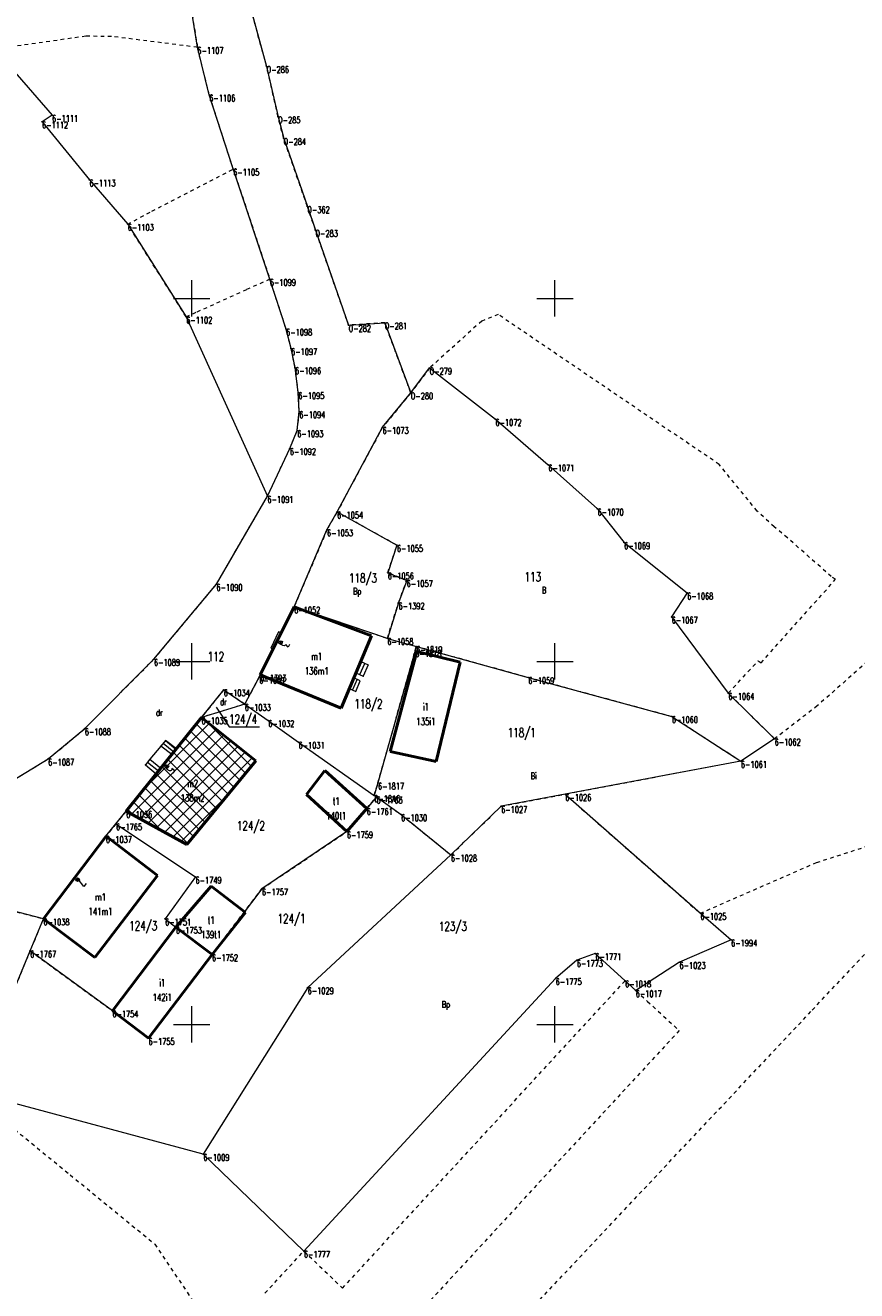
# Model space of a CAD drawing. Header units: metres. Extents: x 7414276 to 7414802, y 6025581 to 6026252.
# Tile 7 of 9: x 7414577 to 7414692, y 6025913 to 6026088. Entities that reach past the tile are written whole.
import ezdxf
from ezdxf.enums import TextEntityAlignment as Align

# ---------------------------------------------------------------- set-up
doc = ezdxf.new("R2010")
doc.units = ezdxf.units.M
doc.header["$MEASUREMENT"] = 0
for name, pattern in [('1', [0]), ('2_EGBS', [0]), ('2_EGBSG', [0]), ('2_EGBU_A', [0]), ('GDE', [0]), ('GUZ', [1, 0.5, -0.5])]:
    doc.linetypes.add(name, pattern=pattern)
doc.layers.get('0').update_dxf_attribs({"color": 250, "linetype": 'CONTINUOUS', "lineweight": 100})
for name, color, linetype, lineweight in [('ADNIL_layout', 250, 'CONTINUOUS', 15), ('Dzialki', 7, 'GDE', 18), ('EADTD_T_0', 7, 'CONTINUOUS', 25), ('EAPADR_T_0', 7, 'CONTINUOUS', 18), ('EGBB_E_T_0', 7, 'CONTINUOUS', 20), ('EGBB_E_T_1', 7, 'CONTINUOUS', 20), ('EGBB_L_0', 7, '2_EGBU_A', 50), ('EGBE_L_3', 7, '2_EGBS', 18), ('Numery_dzialek', 7, 'CONTINUOUS', 13), ('Numery_punktow', 7, 'CONTINUOUS', 9), ('Podzial_sekcyjny_krzyze', 7, '1', 18), ('Punkty', 7, 'CONTINUOUS', 18)]:
    doc.layers.add(name, color=color, linetype=linetype, lineweight=lineweight)
doc.layers.add('Numery_uzytkow', color=7, linetype='CONTINUOUS', lineweight=9, true_color=0x008000)
doc.layers.add('Uzytki', color=7, linetype='GUZ', lineweight=18, true_color=0x008000)
doc.styles.get("Standard").update_dxf_attribs({"font": 'Simplex.SHX', "width": 0.75})

# ---------------------------------------------------------------- blocks, each defined once
blk = doc.blocks.new('GRO')
at = {"linetype": 'Continuous'}
blk.add_circle((0, 0), 0.045, dxfattribs=at)
blk = doc.blocks.new('1_PADR')
at = {"linetype": 'Continuous'}
for p, q in [((-0.17675, -0.17675), (0.17675, 0.17675)), ((0.17675, -0.17675), (-0.17675, 0.17675))]:
    blk.add_line(p, q, dxfattribs=at)
blk.add_circle((0, 0), 0.25, dxfattribs=at)

msp = doc.modelspace()

# ---------------------------------------------------------------- hatches: boundary and pattern name
at = {"layer": 'ADNIL_layout', "linetype": 'Continuous', "true_color": 0x0505ff}
h = msp.add_hatch(dxfattribs=at)
h.set_pattern_fill('ANSI37', color=5, scale=10)
h.set_pattern_definition([(45, (0, 0), (-0.88388347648, 0.88388347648), []), (135, (0, 0), (-0.88388347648, -0.88388347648), [])])
h.paths.add_polyline_path([(7414590.97, 6025979.37), (7414601.34, 6025992.28), (7414608.82, 6025986.32), (7414599.34, 6025974.77)])

# ---------------------------------------------------------------- linework, layer by layer
at = {"layer": 'ADNIL_layout', "linetype": 'Continuous'}
msp.add_lwpolyline([(7414590.97, 6025979.37), (7414601.34, 6025992.28), (7414608.82, 6025986.32), (7414599.34, 6025974.77), (7414590.97, 6025979.37)], close=True, dxfattribs=at)
at = {"layer": 'Dzialki'}
for p, q in [((7414600.78, 6026084.58), (7414597.68, 6026103.9)), ((7414608.09, 6026090.04), (7414610.31, 6026081.96)), ((7414572.85, 6026084.33), (7414580.77, 6026075.22)), ((7414602.41, 6026078.04), (7414600.78, 6026084.58)), ((7414610.31, 6026081.96), (7414611.89, 6026075.02)), ((7414605.71, 6026067.82), (7414602.41, 6026078.04)), ((7414580.77, 6026075.22), (7414579.39, 6026074.33)), ((7414579.39, 6026074.33), (7414585.92, 6026066.33)), ((7414611.89, 6026075.02), (7414612.66, 6026072.03)), ((7414612.66, 6026072.03), (7414615.92, 6026062.65)), ((7414610.75, 6026052.64), (7414605.71, 6026067.82)), ((7414585.92, 6026066.33), (7414591.18, 6026060.23)), ((7414615.92, 6026062.65), (7414617.04, 6026059.39)), ((7414591.18, 6026060.23), (7414599.24, 6026047.45)), ((7414617.04, 6026059.39), (7414621.6, 6026046.3)), ((7414612.99, 6026045.78), (7414610.75, 6026052.64)), ((7414599.24, 6026047.45), (7414610.42, 6026022.75)), ((7414621.6, 6026046.3), (7414626.57, 6026046.65)), ((7414626.57, 6026046.65), (7414630.16, 6026037)), ((7414613.68, 6026043.1), (7414612.99, 6026045.78)), ((7414614.22, 6026040.48), (7414613.68, 6026043.1)), ((7414614.67, 6026037.04), (7414614.22, 6026040.48)), ((7414630.16, 6026037), (7414632.75, 6026040.41)), ((7414632.75, 6026040.41), (7414641.81, 6026033.34)), ((7414614.8, 6026034.42), (7414614.67, 6026037.04)), ((7414626.27, 6026032.25), (7414630.16, 6026037)), ((7414614.53, 6026031.8), (7414614.8, 6026034.42)), ((7414620.01, 6026020.58), (7414626.27, 6026032.25)), ((7414641.81, 6026033.34), (7414649.09, 6026027.08)), ((7414613.51, 6026029.34), (7414614.53, 6026031.8)), ((7414610.42, 6026022.75), (7414613.51, 6026029.34)), ((7414649.09, 6026027.08), (7414655.87, 6026021.01)), ((7414603.4, 6026010.63), (7414610.42, 6026022.75)), ((7414618.62, 6026018.14), (7414620.01, 6026020.58)), ((7414620.01, 6026020.58), (7414628.25, 6026016)), ((7414655.87, 6026021.01), (7414659.52, 6026016.37)), ((7414614.1, 6026007.52), (7414618.62, 6026018.14)), ((7414659.52, 6026016.37), (7414668.21, 6026009.43)), ((7414628.25, 6026016), (7414626.99, 6026012.21)), ((7414626.99, 6026012.21), (7414629.59, 6026011.16)), ((7414629.59, 6026011.16), (7414628.47, 6026008.07)), ((7414594.8, 6026000.29), (7414603.4, 6026010.63)), ((7414668.21, 6026009.43), (7414666.07, 6026006.14)), ((7414609.43, 6025998.13), (7414614.1, 6026007.52)), ((7414626.93, 6026003.17), (7414614.1, 6026007.52)), ((7414628.47, 6026008.07), (7414626.93, 6026003.17)), ((7414666.07, 6026006.14), (7414673.87, 6025995.62)), ((7414626.93, 6026003.17), (7414630.92, 6026002.07)), ((7414630.77, 6026001.51), (7414625.64, 6025983.25)), ((7414630.92, 6026002.07), (7414630.77, 6026001.51)), ((7414630.92, 6026002.07), (7414646.33, 6025997.8)), ((7414585.28, 6025990.75), (7414594.8, 6026000.29)), ((7414607.29, 6025994.1), (7414609.29, 6025997.84)), ((7414609.29, 6025997.84), (7414609.43, 6025998.13)), ((7414646.33, 6025997.8), (7414666.1, 6025992.42)), ((7414601.34, 6025992.27), (7414604.4, 6025996.1)), ((7414604.4, 6025996.1), (7414607.29, 6025994.1)), ((7414673.87, 6025995.62), (7414680.25, 6025989.33)), ((7414607.29, 6025994.1), (7414601.34, 6025992.27)), ((7414607.29, 6025994.1), (7414610.53, 6025991.87)), ((7414590.97, 6025979.37), (7414601.34, 6025992.27)), ((7414610.53, 6025991.87), (7414614.7, 6025988.89)), ((7414666.1, 6025992.42), (7414675.6, 6025986.25)), ((7414580.23, 6025986.56), (7414585.28, 6025990.75)), ((7414614.7, 6025988.89), (7414625.12, 6025981.53)), ((7414680.25, 6025989.33), (7414675.6, 6025986.25)), ((7414556.72, 6025972.28), (7414580.23, 6025986.56)), ((7414675.6, 6025986.25), (7414651.42, 6025981.69)), ((7414625.64, 6025983.25), (7414625.12, 6025981.53)), ((7414625.44, 6025981.34), (7414624.09, 6025979.75)), ((7414625.12, 6025981.53), (7414625.44, 6025981.34)), ((7414625.44, 6025981.34), (7414628.82, 6025978.91)), ((7414651.42, 6025981.69), (7414642.6, 6025980.04)), ((7414651.42, 6025981.69), (7414670.02, 6025965.3)), ((7414624.09, 6025979.75), (7414621.36, 6025976.55)), ((7414642.6, 6025980.04), (7414635.68, 6025973.34)), ((7414589.57, 6025977.64), (7414590.97, 6025979.37)), ((7414628.82, 6025978.91), (7414635.68, 6025973.34)), ((7414588.17, 6025975.92), (7414589.57, 6025977.64)), ((7414589.57, 6025977.64), (7414600.52, 6025970.3)), ((7414621.36, 6025976.55), (7414609.66, 6025968.68)), ((7414579.58, 6025964.55), (7414588.17, 6025975.92)), ((7414635.68, 6025973.34), (7414615.96, 6025955.08)), ((7414600.52, 6025970.3), (7414596.33, 6025964.54)), ((7414609.66, 6025968.68), (7414602.79, 6025959.62)), ((7414579.58, 6025964.55), (7414569.07, 6025967.25)), ((7414577.75, 6025960.13), (7414579.58, 6025964.55)), ((7414596.33, 6025964.54), (7414597.81, 6025963.41)), ((7414670.02, 6025965.3), (7414674.26, 6025961.65)), ((7414597.81, 6025963.41), (7414602.79, 6025959.62)), ((7414674.26, 6025961.65), (7414667.15, 6025958.57)), ((7414573.83, 6025950.66), (7414577.75, 6025960.13)), ((7414589.07, 6025951.88), (7414577.75, 6025960.13)), ((7414602.79, 6025959.62), (7414594.05, 6025948.09)), ((7414653.02, 6025958.83), (7414650.1, 6025956.33)), ((7414655.56, 6025959.76), (7414653.02, 6025958.83)), ((7414659.66, 6025956.01), (7414655.56, 6025959.76)), ((7414667.15, 6025958.57), (7414661.13, 6025954.66)), ((7414650.1, 6025956.33), (7414615.44, 6025918.78)), ((7414661.13, 6025954.66), (7414659.66, 6025956.01)), ((7414615.96, 6025955.08), (7414601.59, 6025932.12)), ((7414594.05, 6025948.09), (7414589.07, 6025951.88)), ((7414601.59, 6025932.12), (7414571.22, 6025940.28)), ((7414615.44, 6025918.78), (7414601.59, 6025932.12))]:
    msp.add_line(p, q, dxfattribs=at)
at = {"layer": 'EGBB_L_0', "linetype": '2_EGBU_A'}
for p, q in [((7414609.43, 6025998.13), (7414614.1, 6026007.52)), ((7414614.1, 6026007.52), (7414624.73, 6026003.5)), ((7414624.73, 6026003.5), (7414620.55, 6025993.56)), ((7414627.32, 6025987.6), (7414631.01, 6026001.36)), ((7414631.01, 6026001.36), (7414636.95, 6025999.87)), ((7414636.95, 6025999.87), (7414633.64, 6025986.19)), ((7414620.55, 6025993.56), (7414609.43, 6025998.13)), ((7414601.34, 6025992.28), (7414590.97, 6025979.37)), ((7414608.82, 6025986.32), (7414601.34, 6025992.28)), ((7414633.64, 6025986.19), (7414627.32, 6025987.6)), ((7414599.34, 6025974.77), (7414608.82, 6025986.32)), ((7414615.78, 6025981.68), (7414618.32, 6025984.95)), ((7414618.32, 6025984.95), (7414624.09, 6025979.75)), ((7414621.37, 6025976.55), (7414615.78, 6025981.68)), ((7414624.09, 6025979.75), (7414621.37, 6025976.55)), ((7414590.97, 6025979.37), (7414599.34, 6025974.77)), ((7414588.2, 6025975.9), (7414579.58, 6025964.55)), ((7414595.3, 6025970.49), (7414588.2, 6025975.9)), ((7414586.66, 6025959.19), (7414595.3, 6025970.49)), ((7414597.81, 6025963.41), (7414602.65, 6025969.03)), ((7414602.65, 6025969.03), (7414607.42, 6025965.39)), ((7414579.58, 6025964.55), (7414586.66, 6025959.19)), ((7414607.42, 6025965.39), (7414602.79, 6025959.62)), ((7414589.07, 6025951.88), (7414597.81, 6025963.41)), ((7414597.81, 6025963.41), (7414602.79, 6025959.62)), ((7414602.79, 6025959.62), (7414594.05, 6025948.09)), ((7414594.05, 6025948.09), (7414589.07, 6025951.88))]:
    msp.add_line(p, q, dxfattribs=at)
at = {"layer": 'EGBE_L_3', "linetype": '2_EGBS'}
for p, q in [((7414611.94, 6026004.08), (7414610.9, 6026001.83)), ((7414612.31, 6026003.91), (7414611.94, 6026004.08)), ((7414611.19, 6026001.67), (7414612.31, 6026003.91)), ((7414622.6, 6025998.42), (7414623.26, 6025999.99)), ((7414622.69, 6025998.38), (7414623.4, 6025999.92)), ((7414623.15, 6025998.17), (7414623.85, 6025999.71)), ((7414623.26, 6025999.99), (7414624.29, 6025999.51)), ((7414624.29, 6025999.51), (7414623.6, 6025997.96)), ((7414622.31, 6025997.74), (7414621.69, 6025996.27)), ((7414622.77, 6025997.53), (7414622.11, 6025996.07)), ((7414622.58, 6025995.85), (7414623.2, 6025997.33)), ((7414621.69, 6025996.27), (7414622.58, 6025995.85)), ((7414595.74, 6025988.33), (7414594.25, 6025986.51)), ((7414597.25, 6025987.19), (7414595.74, 6025988.33)), ((7414596.06, 6025988.72), (7414597.51, 6025987.52)), ((7414596.38, 6025989.1), (7414597.83, 6025987.91)), ((7414597.88, 6025987.97), (7414596.38, 6025989.1)), ((7414595.1, 6025984.51), (7414597.25, 6025987.19)), ((7414597.25, 6025987.19), (7414597.88, 6025987.97)), ((7414593.62, 6025985.75), (7414595.1, 6025984.51)), ((7414593.93, 6025986.13), (7414595.41, 6025984.9)), ((7414594.25, 6025986.51), (7414595.72, 6025985.29))]:
    msp.add_line(p, q, dxfattribs=at)
at = {"layer": 'EGBE_L_3', "linetype": '2_EGBSG'}
for p, q in [((7414610.9, 6026001.83), (7414611.19, 6026001.67)), ((7414623.2, 6025997.33), (7414622.31, 6025997.74)), ((7414622.6, 6025998.42), (7414623.6, 6025997.96)), ((7414596.38, 6025989.1), (7414595.74, 6025988.33)), ((7414594.25, 6025986.51), (7414593.62, 6025985.75))]:
    msp.add_line(p, q, dxfattribs=at)
at = {"layer": 'EGBE_L_3', "linetype": '2_EGBS'}
for p in [(7414611.19, 6026001.67), (7414622.31, 6025997.74), (7414623.6, 6025997.96), (7414595.74, 6025988.33), (7414593.62, 6025985.75)]:
    msp.add_point(p, dxfattribs=at)
at = {"layer": 'Numery_dzialek', "linetype": 'Continuous'}
for p, q in [((7414603.34, 6025993.67), (7414605.14, 6025990.98)), ((7414605.14, 6025990.98), (7414609.33, 6025990.98))]:
    msp.add_line(p, q, dxfattribs=at)
at = {"layer": 'Podzial_sekcyjny_krzyze'}
for p, q in [((7414600, 6026047.5), (7414600, 6026052.5)), ((7414650, 6026047.5), (7414650, 6026052.5)), ((7414597.5, 6026050), (7414602.5, 6026050)), ((7414647.5, 6026050), (7414652.5, 6026050)), ((7414600, 6025997.5), (7414600, 6026002.5)), ((7414650, 6025997.5), (7414650, 6026002.5)), ((7414597.5, 6026000), (7414602.5, 6026000)), ((7414647.5, 6026000), (7414652.5, 6026000)), ((7414600, 6025947.5), (7414600, 6025952.5)), ((7414650, 6025947.5), (7414650, 6025952.5)), ((7414597.5, 6025950), (7414602.5, 6025950)), ((7414647.5, 6025950), (7414652.5, 6025950))]:
    msp.add_line(p, q, dxfattribs=at)
at = {"layer": 'Uzytki'}
for p, q in [((7414597.68, 6026103.9), (7414600.78, 6026084.58)), ((7414610.31, 6026081.96), (7414608.09, 6026090.04)), ((7414585.41, 6026086.1), (7414572.85, 6026084.33)), ((7414588.96, 6026086.08), (7414585.41, 6026086.1)), ((7414600.78, 6026084.58), (7414588.96, 6026086.08)), ((7414602.41, 6026078.04), (7414600.78, 6026084.58)), ((7414611.89, 6026075.02), (7414610.31, 6026081.96)), ((7414605.71, 6026067.82), (7414602.41, 6026078.04)), ((7414612.66, 6026072.03), (7414611.89, 6026075.02)), ((7414615.92, 6026062.65), (7414612.66, 6026072.03)), ((7414594.52, 6026061.99), (7414605.71, 6026067.82)), ((7414605.71, 6026067.82), (7414610.75, 6026052.64)), ((7414591.18, 6026060.23), (7414594.52, 6026061.99)), ((7414617.04, 6026059.39), (7414615.92, 6026062.65)), ((7414599.24, 6026047.45), (7414591.18, 6026060.23)), ((7414621.6, 6026046.3), (7414617.04, 6026059.39)), ((7414607.53, 6026051.19), (7414600.56, 6026048.04)), ((7414610.75, 6026052.64), (7414607.53, 6026051.19)), ((7414612.99, 6026045.78), (7414610.75, 6026052.64)), ((7414600.56, 6026048.04), (7414599.24, 6026047.45)), ((7414642.2, 6026047.76), (7414639.92, 6026046.88)), ((7414672.6, 6026027.13), (7414642.2, 6026047.76)), ((7414626.57, 6026046.65), (7414621.6, 6026046.3)), ((7414630.16, 6026037), (7414626.57, 6026046.65)), ((7414639.92, 6026046.88), (7414632.75, 6026040.41)), ((7414613.68, 6026043.1), (7414612.99, 6026045.78)), ((7414614.22, 6026040.48), (7414613.68, 6026043.1)), ((7414614.67, 6026037.04), (7414614.22, 6026040.48)), ((7414632.75, 6026040.41), (7414630.16, 6026037)), ((7414614.8, 6026034.42), (7414614.67, 6026037.04)), ((7414630.16, 6026037), (7414626.27, 6026032.25)), ((7414614.53, 6026031.8), (7414614.8, 6026034.42)), ((7414626.27, 6026032.25), (7414620.01, 6026020.58)), ((7414613.51, 6026029.34), (7414614.53, 6026031.8)), ((7414610.42, 6026022.75), (7414613.51, 6026029.34)), ((7414677.85, 6026020.7), (7414672.6, 6026027.13)), ((7414603.4, 6026010.63), (7414610.42, 6026022.75)), ((7414620.01, 6026020.58), (7414618.62, 6026018.14)), ((7414628.25, 6026016), (7414620.01, 6026020.58)), ((7414680.18, 6026018.53), (7414677.85, 6026020.7)), ((7414618.62, 6026018.14), (7414614.1, 6026007.52)), ((7414682.01, 6026017.02), (7414680.18, 6026018.53)), ((7414688.05, 6026011.68), (7414682.01, 6026017.02)), ((7414626.99, 6026012.21), (7414628.25, 6026016)), ((7414629.59, 6026011.16), (7414626.99, 6026012.21)), ((7414628.47, 6026008.07), (7414629.59, 6026011.16)), ((7414678.38, 6025999.8), (7414688.64, 6026011.3)), ((7414688.64, 6026011.3), (7414688.05, 6026011.68)), ((7414594.8, 6026000.29), (7414603.4, 6026010.63)), ((7414614.1, 6026007.52), (7414609.43, 6025998.13)), ((7414614.1, 6026007.52), (7414626.93, 6026003.17)), ((7414626.93, 6026003.17), (7414628.47, 6026008.07)), ((7414698.29, 6026004.62), (7414686.12, 6025993.88)), ((7414625.64, 6025983.25), (7414630.77, 6026001.51)), ((7414630.77, 6026001.51), (7414630.92, 6026002.07)), ((7414630.92, 6026002.07), (7414646.33, 6025997.8)), ((7414585.28, 6025990.75), (7414594.8, 6026000.29)), ((7414673.87, 6025995.62), (7414677.96, 6026000.07)), ((7414677.96, 6026000.07), (7414678.38, 6025999.8)), ((7414609.29, 6025997.84), (7414607.29, 6025994.1)), ((7414609.43, 6025998.13), (7414609.29, 6025997.84)), ((7414646.33, 6025997.8), (7414666.1, 6025992.42)), ((7414604.4, 6025996.1), (7414601.34, 6025992.27)), ((7414607.29, 6025994.1), (7414604.4, 6025996.1)), ((7414680.25, 6025989.33), (7414673.87, 6025995.62)), ((7414607.29, 6025994.1), (7414601.34, 6025992.27)), ((7414686.12, 6025993.88), (7414680.25, 6025989.33)), ((7414601.34, 6025992.27), (7414590.97, 6025979.37)), ((7414666.1, 6025992.42), (7414675.6, 6025986.25)), ((7414580.23, 6025986.56), (7414585.28, 6025990.75)), ((7414556.72, 6025972.28), (7414580.23, 6025986.56)), ((7414675.6, 6025986.25), (7414651.42, 6025981.69)), ((7414625.12, 6025981.53), (7414625.64, 6025983.25)), ((7414624.09, 6025979.75), (7414625.44, 6025981.34)), ((7414625.44, 6025981.34), (7414625.12, 6025981.53)), ((7414625.44, 6025981.34), (7414628.82, 6025978.91)), ((7414642.6, 6025980.04), (7414651.42, 6025981.69)), ((7414651.42, 6025981.69), (7414670.02, 6025965.3)), ((7414621.36, 6025976.55), (7414624.09, 6025979.75)), ((7414635.68, 6025973.34), (7414642.6, 6025980.04)), ((7414590.97, 6025979.37), (7414589.57, 6025977.64)), ((7414628.82, 6025978.91), (7414635.68, 6025973.34)), ((7414686.02, 6025972.3), (7414707.53, 6025979.22)), ((7414589.57, 6025977.64), (7414588.17, 6025975.92)), ((7414609.66, 6025968.68), (7414621.36, 6025976.55)), ((7414588.17, 6025975.92), (7414579.58, 6025964.55)), ((7414670.02, 6025965.3), (7414686.02, 6025972.3)), ((7414685.42, 6025951.96), (7414702.03, 6025969.64)), ((7414602.79, 6025959.62), (7414609.66, 6025968.68)), ((7414569.07, 6025967.25), (7414579.58, 6025964.55)), ((7414579.58, 6025964.55), (7414577.75, 6025960.13)), ((7414577.75, 6025960.13), (7414573.83, 6025950.66)), ((7414577.75, 6025960.13), (7414589.07, 6025951.88)), ((7414594.05, 6025948.09), (7414602.79, 6025959.62)), ((7414620.76, 6025913.67), (7414659.66, 6025956.01)), ((7414659.66, 6025956.01), (7414661.13, 6025954.66)), ((7414661.13, 6025954.66), (7414662.75, 6025953.17)), ((7414589.07, 6025951.88), (7414594.05, 6025948.09)), ((7414640.39, 6025904.05), (7414685.42, 6025951.96)), ((7414662.75, 6025953.17), (7414667.12, 6025949.15)), ((7414667.12, 6025949.15), (7414628, 6025906.72)), ((7414570.98, 6025939.33), (7414583.26, 6025929.28)), ((7414583.26, 6025929.28), (7414594.91, 6025919.74)), ((7414594.91, 6025919.74), (7414604.92, 6025904.78)), ((7414610.08, 6025912.96), (7414615.44, 6025918.78)), ((7414615.44, 6025918.78), (7414620.76, 6025913.67))]:
    msp.add_line(p, q, dxfattribs=at)

# ---------------------------------------------------------------- block references
at = {"layer": 'EAPADR_T_0'}
for p in [(7414612.21, 6026002.6), (7414596.54, 6025985.51), (7414584.29, 6025969.93)]:
    msp.add_blockref('1_PADR', p, dxfattribs=at)
at = {"layer": 'Punkty'}
for p in [(7414600.78, 6026084.58), (7414610.31, 6026081.96), (7414602.41, 6026078.04), (7414579.39, 6026074.33), (7414580.77, 6026075.22), (7414611.89, 6026075.02), (7414612.66, 6026072.03), (7414605.71, 6026067.82), (7414585.92, 6026066.33), (7414615.92, 6026062.65), (7414591.18, 6026060.23), (7414617.04, 6026059.39), (7414610.75, 6026052.64), (7414599.24, 6026047.45), (7414612.99, 6026045.78), (7414621.6, 6026046.3), (7414626.57, 6026046.65), (7414613.68, 6026043.1), (7414614.22, 6026040.48), (7414632.75, 6026040.41), (7414614.67, 6026037.04), (7414630.16, 6026037), (7414614.8, 6026034.42), (7414626.27, 6026032.25), (7414641.81, 6026033.34), (7414614.53, 6026031.8), (7414613.51, 6026029.34), (7414649.09, 6026027.08), (7414610.42, 6026022.75), (7414620.01, 6026020.58), (7414655.87, 6026021.01), (7414618.62, 6026018.14), (7414659.52, 6026016.37), (7414628.25, 6026016), (7414626.99, 6026012.21), (7414629.59, 6026011.16), (7414603.4, 6026010.63), (7414668.21, 6026009.43), (7414614.1, 6026007.52), (7414628.47, 6026008.07), (7414666.07, 6026006.14), (7414626.93, 6026003.17), (7414630.77, 6026001.51), (7414630.92, 6026002.07), (7414594.8, 6026000.29), (7414609.29, 6025997.84), (7414609.43, 6025998.13), (7414646.33, 6025997.8), (7414604.4, 6025996.1), (7414673.87, 6025995.62), (7414607.29, 6025994.1), (7414601.34, 6025992.27), (7414610.53, 6025991.87), (7414666.1, 6025992.42), (7414585.28, 6025990.75), (7414614.7, 6025988.89), (7414680.25, 6025989.33), (7414580.23, 6025986.56), (7414675.6, 6025986.25), (7414625.64, 6025983.25), (7414625.12, 6025981.53), (7414625.44, 6025981.34), (7414651.42, 6025981.69), (7414624.09, 6025979.75), (7414642.6, 6025980.04), (7414590.97, 6025979.37), (7414628.82, 6025978.91), (7414589.57, 6025977.64), (7414621.36, 6025976.55), (7414588.17, 6025975.92), (7414635.68, 6025973.34), (7414600.52, 6025970.3), (7414609.66, 6025968.68), (7414579.58, 6025964.55), (7414596.33, 6025964.54), (7414670.02, 6025965.3), (7414597.81, 6025963.41), (7414674.26, 6025961.65), (7414577.75, 6025960.13), (7414602.79, 6025959.62), (7414653.02, 6025958.83), (7414655.56, 6025959.76), (7414667.15, 6025958.57), (7414650.1, 6025956.33), (7414659.66, 6025956.01), (7414615.96, 6025955.08), (7414661.13, 6025954.66), (7414589.07, 6025951.88), (7414594.05, 6025948.09), (7414601.59, 6025932.12), (7414615.44, 6025918.78)]:
    msp.add_blockref('GRO', p, dxfattribs=at)

# ---------------------------------------------------------------- texts
at = {"layer": 'EADTD_T_0', "width": 0.7}
for s, rotation, p in [('3', 248.5519, (7414612.21, 6026002.6)), ('5', 232.8763, (7414596.54, 6025985.51)), ('7', 234.1794, (7414584.29, 6025969.93))]:
    msp.add_text(s, height=1.25, rotation=rotation, dxfattribs=at).set_placement(p, align=Align.CENTER)
at = {"layer": 'EGBB_E_T_0', "width": 0.7}
for s, p in [('m1', (7414617.2, 6026000.68)), ('i1', (7414632.23, 6025993.75)), ('m2', (7414600.12, 6025983.18)), ('t1', (7414619.89, 6025980.74)), ('m1', (7414587.44, 6025967.54)), ('t1', (7414602.67, 6025964.36)), ('i1', (7414595.93, 6025955.75))]:
    msp.add_text(s, height=1, dxfattribs=at).set_placement(p, align=Align.MIDDLE)
at = {"layer": 'EGBB_E_T_1', "width": 0.7}
for s, p in [('136m1', (7414617.2, 6025998.68)), ('135i1', (7414632.23, 6025991.75)), ('138m2', (7414600.12, 6025981.18)), ('140t1', (7414619.89, 6025978.74)), ('141m1', (7414587.44, 6025965.54)), ('139t1', (7414602.67, 6025962.36)), ('142i1', (7414595.93, 6025953.75))]:
    msp.add_text(s, height=1, dxfattribs=at).set_placement(p, align=Align.MIDDLE)
at = {"layer": 'Numery_dzialek', "width": 0.7}
for s, p in [('118/3', (7414621.65, 6026012.11)), ('113', (7414645.83, 6026012.27)), ('112', (7414602.19, 6026001.3)), ('118/2', (7414622.4, 6025994.78)), ('118/1', (7414643.51, 6025990.82)), ('124/2', (7414606.22, 6025977.99)), ('124/3', (7414591.39, 6025964.21)), ('124/1', (7414611.81, 6025965.21)), ('123/3', (7414634.03, 6025964.14))]:
    msp.add_text(s, height=1.26, dxfattribs=at).set_placement(p, align=Align.TOP_LEFT)
msp.add_text('124/4', height=1.26, dxfattribs=at).set_placement((7414605.14, 6025991.4))
at = {"layer": 'Numery_punktow', "width": 0.7}
for s, p in [('6-1107', (7414600.78, 6026084.58)), ('O-286', (7414610.31, 6026081.96)), ('6-1106', (7414602.41, 6026078.04)), ('6-1112', (7414579.39, 6026074.33)), ('6-1111', (7414580.77, 6026075.22)), ('O-285', (7414611.89, 6026075.02)), ('O-284', (7414612.66, 6026072.03)), ('6-1105', (7414605.71, 6026067.82)), ('6-1113', (7414585.92, 6026066.33)), ('O-362', (7414615.92, 6026062.65)), ('6-1103', (7414591.18, 6026060.23)), ('O-283', (7414617.04, 6026059.39)), ('6-1099', (7414610.75, 6026052.64)), ('6-1102', (7414599.24, 6026047.45)), ('6-1098', (7414612.99, 6026045.78)), ('O-282', (7414621.6, 6026046.3)), ('O-281', (7414626.57, 6026046.65)), ('6-1097', (7414613.68, 6026043.1)), ('6-1096', (7414614.22, 6026040.48)), ('O-279', (7414632.75, 6026040.41)), ('6-1095', (7414614.67, 6026037.04)), ('O-280', (7414630.16, 6026037)), ('6-1094', (7414614.8, 6026034.42)), ('6-1073', (7414626.27, 6026032.25)), ('6-1072', (7414641.81, 6026033.34)), ('6-1093', (7414614.53, 6026031.8)), ('6-1092', (7414613.51, 6026029.34)), ('6-1071', (7414649.09, 6026027.08)), ('6-1091', (7414610.42, 6026022.75)), ('6-1054', (7414620.01, 6026020.58)), ('6-1070', (7414655.87, 6026021.01)), ('6-1053', (7414618.62, 6026018.14)), ('6-1069', (7414659.52, 6026016.37)), ('6-1055', (7414628.25, 6026016)), ('6-1056', (7414626.99, 6026012.21)), ('6-1057', (7414629.59, 6026011.16)), ('6-1090', (7414603.4, 6026010.63)), ('6-1068', (7414668.21, 6026009.43)), ('6-1052', (7414614.1, 6026007.52)), ('6-1392', (7414628.47, 6026008.07)), ('6-1067', (7414666.07, 6026006.14)), ('6-1058', (7414626.93, 6026003.17)), ('6-1818', (7414630.77, 6026001.51)), ('6-1819', (7414630.92, 6026002.07)), ('6-1089', (7414594.8, 6026000.29)), ('6-1051', (7414609.29, 6025997.84)), ('6-1393', (7414609.43, 6025998.13)), ('6-1059', (7414646.33, 6025997.8)), ('6-1034', (7414604.4, 6025996.1)), ('6-1064', (7414673.87, 6025995.62)), ('6-1033', (7414607.29, 6025994.1)), ('6-1035', (7414601.34, 6025992.27)), ('6-1032', (7414610.53, 6025991.87)), ('6-1060', (7414666.1, 6025992.42)), ('6-1088', (7414585.28, 6025990.75)), ('6-1031', (7414614.7, 6025988.89)), ('6-1062', (7414680.25, 6025989.33)), ('6-1087', (7414580.23, 6025986.56)), ('6-1061', (7414675.6, 6025986.25)), ('6-1817', (7414625.64, 6025983.25)), ('6-1816', (7414625.12, 6025981.53)), ('6-1763', (7414625.44, 6025981.34)), ('6-1026', (7414651.42, 6025981.69)), ('6-1761', (7414624.09, 6025979.75)), ('6-1027', (7414642.6, 6025980.04)), ('6-1036', (7414590.97, 6025979.37)), ('6-1030', (7414628.82, 6025978.91)), ('6-1765', (7414589.57, 6025977.64)), ('6-1759', (7414621.36, 6025976.55)), ('6-1037', (7414588.17, 6025975.92)), ('6-1028', (7414635.68, 6025973.34)), ('6-1749', (7414600.52, 6025970.3)), ('6-1757', (7414609.66, 6025968.68)), ('6-1038', (7414579.58, 6025964.55)), ('6-1751', (7414596.33, 6025964.54)), ('6-1025', (7414670.02, 6025965.3)), ('6-1753', (7414597.81, 6025963.41)), ('6-1994', (7414674.26, 6025961.65)), ('6-1767', (7414577.75, 6025960.13)), ('6-1752', (7414602.79, 6025959.62)), ('6-1773', (7414653.02, 6025958.83)), ('6-1771', (7414655.56, 6025959.76)), ('6-1023', (7414667.15, 6025958.57)), ('6-1775', (7414650.1, 6025956.33)), ('6-1018', (7414659.66, 6025956.01)), ('6-1029', (7414615.96, 6025955.08)), ('6-1017', (7414661.13, 6025954.66)), ('6-1754', (7414589.07, 6025951.88)), ('6-1755', (7414594.05, 6025948.09)), ('6-1009', (7414601.59, 6025932.12)), ('6-1777', (7414615.44, 6025918.78))]:
    msp.add_text(s, height=0.9, dxfattribs=at).set_placement(p, align=Align.TOP_LEFT)
at = {"layer": 'Numery_uzytkow', "width": 0.7}
for s, p in [('Bp', (7414622.2, 6026010.11)), ('B', (7414648.21, 6026010.27)), ('dr', (7414603.9, 6025994.87)), ('dr', (7414595.07, 6025993.38)), ('Bi', (7414646.66, 6025984.68)), ('Bp', (7414634.42, 6025953.2))]:
    msp.add_text(s, height=0.9, dxfattribs=at).set_placement(p, align=Align.TOP_LEFT)

doc.saveas('drawing.dxf')
